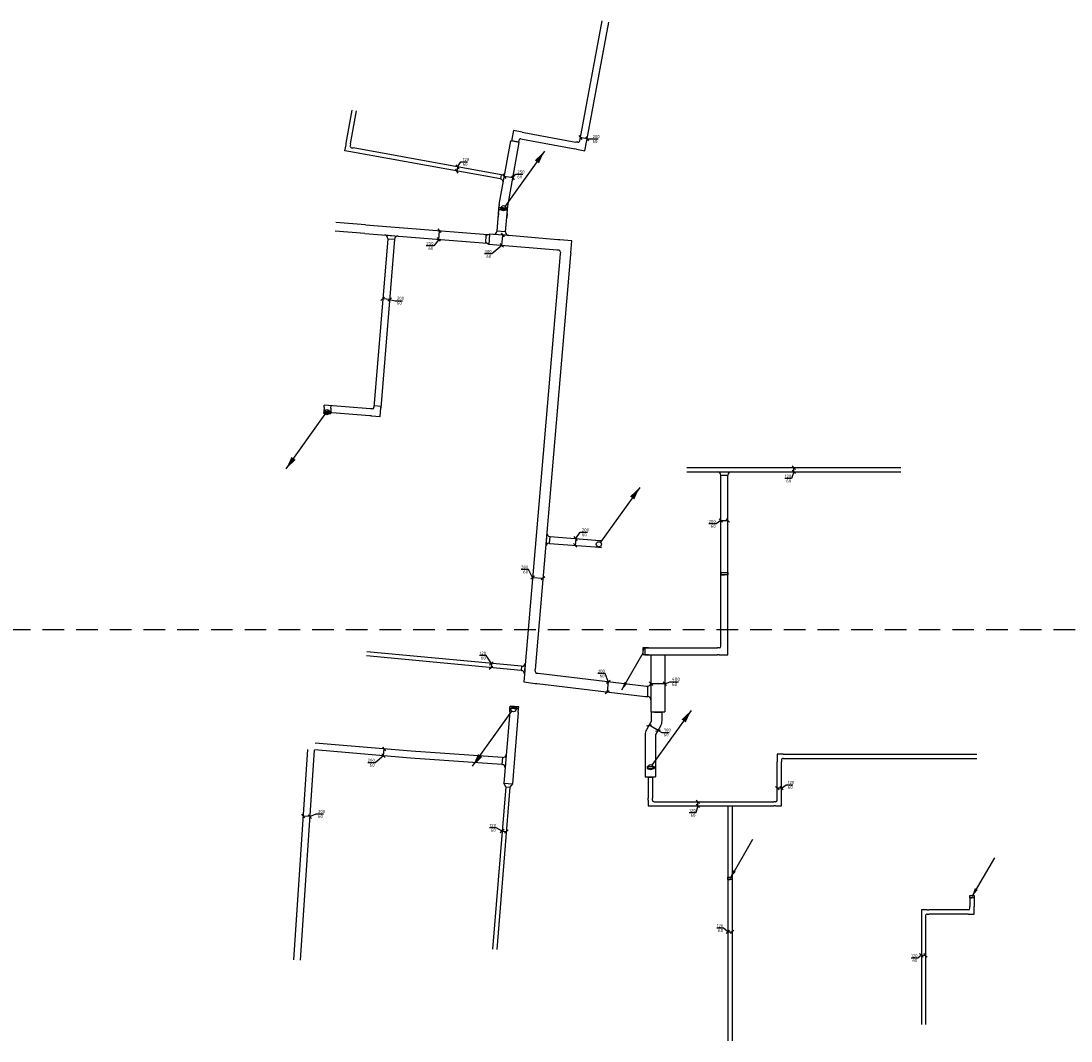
# Model space of a CAD drawing. Header units: millimetres. Extents: x -28157 to 193371, y -2151 to 171990.
# Tile 11 of 31: x 60668 to 91048, y 60076 to 89577. Entities that reach past the tile are written whole.
import ezdxf

# ---------------------------------------------------------------- set-up
doc = ezdxf.new("R2010")
doc.units = ezdxf.units.MM
doc.header["$LTSCALE"] = 50
doc.linetypes.add('2322122_a', pattern=[19.5, 12.5, -7])
doc.layers.get('0').update_dxf_attribs({"linetype": 'CONTINUOUS'})
for name, color, linetype in [('BL$2----', 7, 'CONTINUOUS'), ('EL6131--_KG_D', 6, 'CONTINUOUS'), ('EM6131--_KG', 7, 'CONTINUOUS'), ('Sparingen Heegt', 6, 'CONTINUOUS')]:
    doc.layers.add(name, color=color, linetype=linetype)
doc.layers.add('Referentiepunt', color=253, linetype='CONTINUOUS', plot=False)
doc.styles.add('BURO-012', font='BUROFONT.shx', dxfattribs={"height": 120})
doc.styles.add('STABICAD-018', font='ISOCP.SHX', dxfattribs={"height": 90})

# ---------------------------------------------------------------- blocks, each defined once
blk = doc.blocks.new('*U75')
at = {"color": 0, "linetype": 'Continuous'}
for p, q in [((0, 125, -2730), (3548, 125, -2730)), ((0, -125, -2730), (3548, -125, -2730))]:
    blk.add_line(p, q, dxfattribs=at)
blk = doc.blocks.new('*U135')
at = {"color": 0, "linetype": 'Continuous'}
for p, q in [((0, 150, -2730), (12044, 150, -2730)), ((0, -150, -2730), (12044, -150, -2730))]:
    blk.add_line(p, q, dxfattribs=at)
blk = doc.blocks.new('*U82')
at = {"color": 0, "linetype": 'Continuous'}
for p, q in [((0, 150, -2730), (3153, 150, -2730)), ((0, -150, -2730), (3153, -150, -2730))]:
    blk.add_line(p, q, dxfattribs=at)
blk = doc.blocks.new('*U204')
at = {"color": 0, "linetype": 'Continuous'}
for p, q in [((0, 125, -2737), (746, 125, -2737)), ((0, -125, -2737), (746, -125, -2737))]:
    blk.add_line(p, q, dxfattribs=at)
blk = doc.blocks.new('*U133')
at = {"color": 0, "linetype": 'Continuous'}
for p, q in [((0, -220, -2737), (0, 220, -2737)), ((100, 125, -2737), (95, 125, -2737)), ((100, -125, -2737), (100, 125, -2737)), ((100, -125, -2737), (95, -125, -2737))]:
    blk.add_line(p, q, dxfattribs=at)
for centre, start, end in [((95, 220, -2737), 180, 270), ((95, -220, -2737), 90, 180)]:
    blk.add_arc(centre, 95, start, end, dxfattribs=at)
blk = doc.blocks.new('*U51')
for p, q in [((-130, 125, -2730), (-30, 125, -2730)), ((-30, 125, -2730), (30, 125, -2730)), ((-30, 125, -2730), (-30, -125, -2730)), ((-30, 125, -2730), (30, -125, -2730)), ((30, 125, -2730), (-30, -125, -2730)), ((-30, 125, -2730), (-30, -125, -2730)), ((30, 125, -2730), (30, -125, -2730)), ((30, -125, -2730), (30, 125, -2730)), ((-130, -125, -2730), (-30, -125, -2730)), ((-30, -125, -2730), (30, -125, -2730))]:
    blk.add_line(p, q)
blk = doc.blocks.new('*U59')
for p, q in [((0, 125, -2730), (863, 125, -2730)), ((0, -125, -2730), (863, -125, -2730))]:
    blk.add_line(p, q)
blk = doc.blocks.new('*U13')
blk.add_hatch(color=256).paths.add_polyline_path([(1012, 1754), (890, 1391), (760, 1466)], flags=0)
for p, q in [((1012, 1754, 3000), (38, 65, 3000)), ((0, 0), (0, 0, 3000))]:
    blk.add_line(p, q)
blk.add_circle((0, 0, 3000), 75)
at = {"layer": 'BL$2----'}
for tag, p, style in [('ELEMENTCODE', (11217, 90093), 'STABICAD-018'), ('POSITIONCODE', (11217, 89993), 'BURO-012'), ('SECTIONCODE', (11217, 89993), 'BURO-012'), ('FLOORCODE', (11317, 89993), 'STABICAD-018')]:
    blk.add_attdef(tag, p, '', height=1.8, dxfattribs=dict(at, style=style))
blk = doc.blocks.new('*U74')
at = {"color": 0, "linetype": 'Continuous'}
for p, q in [((0, 100, -2730), (1327, 100, -2730)), ((0, -100, -2730), (1327, -100, -2730))]:
    blk.add_line(p, q, dxfattribs=at)
blk = doc.blocks.new('*U43')
for p, q in [((0, 100, -2730), (183, 100, -2730)), ((0, -100, -2730), (183, -100, -2730))]:
    blk.add_line(p, q)
blk = doc.blocks.new('*U108')
at = {"color": 0, "linetype": 'Continuous'}
for p, q in [((0, 150, -2730), (1216, 150, -2730)), ((0, -150, -2730), (1216, -150, -2730))]:
    blk.add_line(p, q, dxfattribs=at)
blk = doc.blocks.new('*U42')
for p, q in [((-130, 125, -2730), (-30, 125, -2730)), ((-30, 125, -2730), (30, 125, -2730)), ((-30, 125, -2730), (-30, -125, -2730)), ((-30, 125, -2730), (30, -125, -2730)), ((30, 125, -2730), (-30, -125, -2730)), ((-30, 125, -2730), (-30, -125, -2730)), ((30, 125, -2730), (30, -125, -2730)), ((30, -125, -2730), (30, 125, -2730)), ((-130, -125, -2730), (-30, -125, -2730)), ((-30, -125, -2730), (30, -125, -2730))]:
    blk.add_line(p, q)
blk = doc.blocks.new('*U153')
at = {"color": 0, "linetype": 'Continuous'}
for p, q in [((0, 125, -2730), (2075, 125, -2730)), ((0, -125, -2730), (2075, -125, -2730))]:
    blk.add_line(p, q, dxfattribs=at)
blk = doc.blocks.new('*U154')
at = {"color": 0, "linetype": 'Continuous'}
for p, q in [((0, 100, -2730), (2650, 100, -2730)), ((0, -100, -2730), (2650, -100, -2730))]:
    blk.add_line(p, q, dxfattribs=at)
blk = doc.blocks.new('*U155')
at = {"color": 0, "linetype": 'Continuous'}
for p, q in [((0, 100, -2730), (2786, 100, -2730)), ((0, -100, -2730), (2786, -100, -2730))]:
    blk.add_line(p, q, dxfattribs=at)
blk = doc.blocks.new('*U156')
at = {"color": 0, "linetype": 'Continuous'}
for p, q in [((0, 100, -2730), (6094, 100, -2730)), ((0, -100, -2730), (6094, -100, -2730))]:
    blk.add_line(p, q, dxfattribs=at)
blk = doc.blocks.new('*U41')
for p, q in [((0, 125, -2730), (100, 60, -2730)), ((0, -125, -2730), (0, 125, -2730)), ((100, -60, -2730), (100, 60, -2730)), ((100, -60, -2730), (0, -125, -2730))]:
    blk.add_line(p, q)
blk = doc.blocks.new('*U40')
for p, q in [((0, 60, -2730), (4709, 60, -2730)), ((0, -60, -2730), (4709, -60, -2730))]:
    blk.add_line(p, q)
blk = doc.blocks.new('*U152')
at = {"color": 0, "linetype": 'Continuous'}
for p, q in [((0, -195, -2730), (0, 195, -2730)), ((100, 100, -2730), (95, 100, -2730)), ((100, -100, -2730), (100, 100, -2730)), ((100, -100, -2730), (95, -100, -2730))]:
    blk.add_line(p, q, dxfattribs=at)
for centre, start, end in [((95, 195, -2730), 180, 270), ((95, -195, -2730), 90, 180)]:
    blk.add_arc(centre, 95, start, end, dxfattribs=at)
blk = doc.blocks.new('*U331')
at = {"color": 0, "linetype": 'Continuous'}
for p, q in [((0, 200, -2730), (1652, 200, -2730)), ((0, -200, -2730), (1652, -200, -2730))]:
    blk.add_line(p, q, dxfattribs=at)
at = {"layer": 'Sparingen Heegt', "color": 2, "style": 'BURO-012'}
for tag, p in [('ELEMENTCODE', (79095, 71245, 2730)), ('SECTIONCODE', (79095, 71245, 2730)), ('POSITIONCODE', (79245, 70791, 2730))]:
    blk.add_attdef(tag, p, '', height=2, dxfattribs=at)
blk = doc.blocks.new('*U44')
for p, q in [((-30, 100, -5702), (30, 100, -5702)), ((-30, -100, -5702), (-30, 100, -5702)), ((30, -100, -5702), (30, 100, -5702)), ((-30, -100, -5702), (30, -100, -5702))]:
    blk.add_line(p, q)
blk = doc.blocks.new('*U17')
blk.add_hatch(color=256).paths.add_polyline_path([(1012, 1754), (890, 1391), (760, 1466)], flags=0)
for p, q in [((1012, 1754, 3000), (38, 65, 3000)), ((0, 0), (0, 0, 3000))]:
    blk.add_line(p, q)
blk.add_circle((0, 0, 3000), 75)
at = {"layer": 'BL$2----'}
for tag, p, style in [('ELEMENTCODE', (11217, 90093), 'STABICAD-018'), ('POSITIONCODE', (11217, 89993), 'BURO-012'), ('SECTIONCODE', (11217, 89993), 'BURO-012'), ('FLOORCODE', (11317, 89993), 'STABICAD-018')]:
    blk.add_attdef(tag, p, '', height=1.8, dxfattribs=dict(at, style=style))
blk = doc.blocks.new('*U103')
at = {"color": 0, "linetype": 'Continuous'}
for p, q in [((0, 150, -2730), (251, 150, -2730)), ((0, -150, -2730), (251, -150, -2730))]:
    blk.add_line(p, q, dxfattribs=at)
blk = doc.blocks.new('*U329')
at = {"color": 0, "linetype": 'Continuous'}
for p, q in [((0, 100, -2730), (2098, 100, -2730)), ((0, -100, -2730), (2098, -100, -2730))]:
    blk.add_line(p, q, dxfattribs=at)
at = {"layer": 'Sparingen Heegt', "color": 2, "style": 'BURO-012'}
for tag, p in [('POSITIONCODE', (78807, 71495, 2730)), ('ELEMENTCODE', (78720, 71345, 2730)), ('SECTIONCODE', (78720, 71345, 2730))]:
    blk.add_attdef(tag, p, '', height=2, dxfattribs=at)
blk = doc.blocks.new('*U330')
at = {"color": 0, "linetype": 'Continuous'}
for p, q in [((-150, 100, -2730), (-200, 100, -2730)), ((-100, 150, -2730), (-100, 200, -2730)), ((100, 150, -2730), (100, 200, -2730)), ((100, -100, -2730), (100, 150, -2730)), ((-150, -100, -2730), (-200, -100, -2730)), ((-150, -100, -2730), (100, -100, -2730))]:
    blk.add_line(p, q, dxfattribs=at)
blk.add_arc((-150, 150, -2730), 50, 270, 0, dxfattribs=at)
at = {"layer": 'Sparingen Heegt', "color": 2, "style": 'BURO-012'}
for tag in ['ELEMENTCODE', 'POSITIONCODE', 'SECTIONCODE']:
    blk.add_attdef(tag, (81018, 71345, 2730), '', height=2, dxfattribs=at)
blk = doc.blocks.new('*U332')
at = {"color": 0, "linetype": 'Continuous'}
for p, q in [((0, 100, -2730), (1917, 100, -2730)), ((0, -100, -2730), (1917, -100, -2730))]:
    blk.add_line(p, q, dxfattribs=at)
at = {"layer": 'Sparingen Heegt', "color": 2, "style": 'BURO-012'}
for tag, p in [('POSITIONCODE', (80868, 72503, 2730)), ('ELEMENTCODE', (81018, 71545, 2730)), ('SECTIONCODE', (81018, 71545, 2730))]:
    blk.add_attdef(tag, p, '', height=2, dxfattribs=at)
blk = doc.blocks.new('*U115')
at = {"color": 0, "linetype": 'Continuous'}
for p, q in [((-130, 100, -2730), (-30, 100, -2730)), ((-130, -100, -2730), (-30, -100, -2730))]:
    blk.add_line(p, q, dxfattribs=at)
blk = doc.blocks.new('*U118')
at = {"linetype": 'Continuous'}
blk.add_hatch(color=0, dxfattribs=at).paths.add_polyline_path([(30, -100), (30, 100), (-30, 100), (17.4, 58)], flags=0)
at = {"color": 0, "linetype": 'Continuous'}
for p, q in [((-30, 100, -2860), (30, 100, -2860)), ((-30, -100, -2860), (-30, 100, -2860)), ((30, 100, -2860), (30, -100, -2860)), ((30, -100, -2860), (-30, -100, -2860))]:
    blk.add_line(p, q, dxfattribs=at)
at = {"linetype": 'Continuous'}
for p in [(-30, 100, -2860), (-30, -100, -2860)]:
    blk.add_line(p, (-30, 0, -2860), dxfattribs=at)
blk = doc.blocks.new('*U88')
at = {"color": 0, "linetype": 'Continuous'}
for p, q in [((-30, 100, -3530), (30, 100, -3530)), ((-30, -100, -3530), (-30, 100, -3530)), ((-30, -100, -3530), (30, -100, -3530))]:
    blk.add_line(p, q, dxfattribs=at)
blk = doc.blocks.new('*U91')
at = {"color": 0, "linetype": 'Continuous'}
for p, q in [((0, 100, -3530), (2816, 100, -3530)), ((0, -100, -3530), (2816, -100, -3530))]:
    blk.add_line(p, q, dxfattribs=at)
blk = doc.blocks.new('*U90')
at = {"color": 0, "linetype": 'Continuous'}
for p, q in [((0, 60, -3530), (6192, 60, -3530)), ((0, -60, -3530), (6192, -60, -3530))]:
    blk.add_line(p, q, dxfattribs=at)
blk = doc.blocks.new('*U89')
at = {"color": 0, "linetype": 'Continuous'}
for p, q in [((0, -195, -3530), (0, 195, -3530)), ((100, 100, -3530), (95, 100, -3530)), ((100, -100, -3530), (100, 100, -3530)), ((100, -100, -3530), (95, -100, -3530))]:
    blk.add_line(p, q, dxfattribs=at)
for centre, start, end in [((95, 195, -3530), 180, 270), ((95, -195, -3530), 90, 180)]:
    blk.add_arc(centre, 95, start, end, dxfattribs=at)
blk = doc.blocks.new('*U48')
for p, q in [((0, 200, -2730), (10, 100, -2730)), ((0, -200, -2730), (0, 200, -2730)), ((10, -100, -2730), (10, 100, -2730)), ((10, -100, -2730), (0, -200, -2730))]:
    blk.add_line(p, q)
blk = doc.blocks.new('*U50')
for p, q in [((0, 125, -2730), (121, 125, -2730)), ((0, -125, -2730), (121, -125, -2730))]:
    blk.add_line(p, q)
blk = doc.blocks.new('*U85')
at = {"color": 0, "linetype": 'Continuous'}
for p, q in [((0, -195, -2730), (0, 195, -2730)), ((100, 100, -2730), (95, 100, -2730)), ((100, -100, -2730), (100, 100, -2730)), ((100, -100, -2730), (95, -100, -2730))]:
    blk.add_line(p, q, dxfattribs=at)
for centre, start, end in [((95, 195, -2730), 180, 270), ((95, -195, -2730), 90, 180)]:
    blk.add_arc(centre, 95, start, end, dxfattribs=at)
blk = doc.blocks.new('*U211')
at = {"color": 0, "linetype": 'Continuous'}
for p, q in [((0, 100, -2730), (4896, 100, -2730)), ((0, -100, -2730), (4896, -100, -2730))]:
    blk.add_line(p, q, dxfattribs=at)
blk = doc.blocks.new('*U86')
at = {"color": 0, "linetype": 'Continuous'}
for p, q in [((-150, 100, -2730), (-200, 100, -2730)), ((-100, 150, -2730), (-100, 200, -2730)), ((-100, 200, -2730), (100, 200, -2730)), ((100, 150, -2730), (100, 200, -2730)), ((100, -100, -2730), (100, 150, -2730)), ((-150, -100, -2730), (-200, -100, -2730)), ((-150, -100, -2730), (100, -100, -2730))]:
    blk.add_line(p, q, dxfattribs=at)
blk.add_arc((-150, 150, -2730), 50, 270, 360, dxfattribs=at)
blk = doc.blocks.new('*U87')
at = {"color": 0, "linetype": 'Continuous'}
for p, q in [((0, 100, -2730), (1341, 100, -2730)), ((0, -100, -2730), (1341, -100, -2730))]:
    blk.add_line(p, q, dxfattribs=at)
blk = doc.blocks.new('*U73')
at = {"color": 0, "linetype": 'Continuous'}
for p, q in [((0, 195, -2730), (0, -195, -2730)), ((95, 100, -2730), (100, 100, -2730)), ((100, -100, -2730), (100, 100, -2730)), ((100, -100, -2730), (95, -100, -2730))]:
    blk.add_line(p, q, dxfattribs=at)
for centre, start, end in [((95, 195, -2730), 180, 270), ((95, -195, -2730), 90, 180)]:
    blk.add_arc(centre, 95, start, end, dxfattribs=at)
blk = doc.blocks.new('*U81')
at = {"color": 0, "linetype": 'Continuous'}
for p, q in [((-192, 150, -2730), (-242, 150, -2730)), ((-143, 197, -2730), (-142, 247, -2730)), ((145, -150, -2730), (156, 186, -2730)), ((156, 186, -2730), (158, 236, -2730)), ((-192, -150, -2730), (-242, -150, -2730)), ((-192, -150, -2730), (145, -150, -2730))]:
    blk.add_line(p, q, dxfattribs=at)
blk.add_arc((-192, 198, -2730), 48.3, 270, 358.0448, dxfattribs=at)
blk = doc.blocks.new('*U72')
at = {"color": 0, "linetype": 'Continuous'}
blk.add_arc((-9, 150, -2730), 300, 270, 276.8261, dxfattribs=at)
blk = doc.blocks.new('*U71')
at = {"color": 0, "linetype": 'Continuous'}
for p, q in [((0, 150, -2730), (31, 150, -2730)), ((0, -150, -2730), (31, -150, -2730))]:
    blk.add_line(p, q, dxfattribs=at)
blk = doc.blocks.new('*U60')
for p, q in [((0, -245, -2730), (0, 245, -2730)), ((100, 150, -2730), (95, 150, -2730)), ((100, -150, -2730), (100, 150, -2730)), ((100, -150, -2730), (95, -150, -2730))]:
    blk.add_line(p, q)
for centre, start, end in [((95, 245, -2730), 180, 270), ((95, -245, -2730), 90, 180)]:
    blk.add_arc(centre, 95, start, end)
blk = doc.blocks.new('*U62')
for p, q in [((-130, 100, -5460), (-30, 100, -5460)), ((-30, 100, -5460), (30, 100, -5460)), ((-30, 100, -5460), (-30, -100, -5460)), ((-30, 100, -5460), (30, -100, -5460)), ((30, 100, -5460), (-30, -100, -5460)), ((-30, 100, -5460), (-30, -100, -5460)), ((30, 100, -5460), (30, -100, -5460)), ((30, -100, -5460), (30, 100, -5460)), ((-130, -100, -5460), (-30, -100, -5460)), ((-30, -100, -5460), (30, -100, -5460))]:
    blk.add_line(p, q)
blk = doc.blocks.new('*U61')
for p, q in [((0, 100, -5460), (71, 100, -5460)), ((0, -100, -5460), (71, -100, -5460))]:
    blk.add_line(p, q)
blk = doc.blocks.new('*U286')
at = {"color": 0, "linetype": 'Continuous'}
for p, q in [((0, 60, -5980), (6796, 60, -5980)), ((0, -60, -5980), (6796, -60, -5980))]:
    blk.add_line(p, q, dxfattribs=at)
blk = doc.blocks.new('*U132')
at = {"color": 0, "linetype": 'Continuous'}
for p, q in [((-200, 150, -2730), (-250, 150, -2730)), ((-150, 200, -2730), (-150, 250, -2730)), ((150, 200, -2730), (150, 250, -2730)), ((150, -150, -2730), (150, 200, -2730)), ((-200, -150, -2730), (-250, -150, -2730)), ((-200, -150, -2730), (150, -150, -2730))]:
    blk.add_line(p, q, dxfattribs=at)
blk.add_arc((-200, 200, -2730), 50, 270, 360, dxfattribs=at)
blk.add_arc((-200, 200, -2730), 50, 270, 360, dxfattribs=at)
blk = doc.blocks.new('*U134')
at = {"color": 0, "linetype": 'Continuous'}
for p, q in [((0, 150, -2730), (1986, 150, -2730)), ((0, -150, -2730), (1652, -150, -2730)), ((1860, -150, -2730), (1986, -150, -2730))]:
    blk.add_line(p, q, dxfattribs=at)
blk = doc.blocks.new('*U131')
at = {"color": 0, "linetype": 'Continuous'}
for p, q in [((0, 150, -2730), (100, 100, -2730)), ((0, -150, -2730), (0, 150, -2730)), ((100, -100, -2730), (100, 100, -2730)), ((100, -100, -2730), (0, -150, -2730))]:
    blk.add_line(p, q, dxfattribs=at)
blk = doc.blocks.new('*U105')
at = {"color": 0, "linetype": 'Continuous'}
for p, q in [((0, 150, -2730), (296, 150, -2730)), ((0, -150, -2730), (296, -150, -2730))]:
    blk.add_line(p, q, dxfattribs=at)
blk = doc.blocks.new('*U104')
at = {"color": 0, "linetype": 'Continuous'}
blk.add_arc((-40, 150, -2730), 300, 270, 300, dxfattribs=at)
blk = doc.blocks.new('*U102')
at = {"color": 0, "linetype": 'Continuous'}
blk.add_arc((-40, 150, -2730), 300, 270, 300, dxfattribs=at)
blk = doc.blocks.new('*U114')
at = {"color": 0, "linetype": 'Continuous'}
for p, q in [((0, 60, -5980), (255, 60, -5980)), ((0, -60, -5980), (255, -60, -5980))]:
    blk.add_line(p, q, dxfattribs=at)
blk = doc.blocks.new('*U113')
at = {"color": 0, "linetype": 'Continuous'}
for p, q in [((-110, 60, -5980), (-160, 60, -5980)), ((-60, 110, -5980), (-60, 160, -5980)), ((60, 110, -5980), (60, 160, -5980)), ((60, -60, -5980), (60, 110, -5980)), ((-110, -60, -5980), (-160, -60, -5980)), ((-110, -60, -5980), (60, -60, -5980))]:
    blk.add_line(p, q, dxfattribs=at)
blk.add_arc((-110, 110, -5980), 50, 270, 0, dxfattribs=at)
blk = doc.blocks.new('*U110')
at = {"color": 0, "linetype": 'Continuous'}
for p, q in [((0, 60, -5980), (1084, 60, -5980)), ((0, -60, -5980), (1084, -60, -5980))]:
    blk.add_line(p, q, dxfattribs=at)
blk = doc.blocks.new('*U111')
at = {"color": 0, "linetype": 'Continuous'}
for p, q in [((-110, 60, -5980), (-160, 60, -5980)), ((-60, 110, -5980), (-60, 160, -5980)), ((60, 110, -5980), (60, 160, -5980)), ((60, -60, -5980), (60, 110, -5980)), ((-110, -60, -5980), (-160, -60, -5980)), ((-110, -60, -5980), (60, -60, -5980))]:
    blk.add_line(p, q, dxfattribs=at)
blk.add_arc((-110, 110, -5980), 50, 270, 0, dxfattribs=at)
blk = doc.blocks.new('*U112')
at = {"color": 0, "linetype": 'Continuous'}
for p, q in [((0, 60, -5980), (3091, 60, -5980)), ((0, -60, -5980), (3091, -60, -5980))]:
    blk.add_line(p, q, dxfattribs=at)
blk = doc.blocks.new('*U93')
at = {"linetype": 'Continuous'}
for color, points in [(0, [(-30, 60), (-30, -60), (30, -60), (-17, -35)]), (256, [(0, 0), (242, -82), (192, -168)])]:
    blk.add_hatch(color=color, dxfattribs=at).paths.add_polyline_path(points, flags=0)
at = {"color": 0, "linetype": 'Continuous'}
for p, q in [((-30, 60, -3250), (30, 60, -3250)), ((-30, -60, -3250), (-30, 60, -3250)), ((30, 60, -3250), (30, -60, -3250)), ((30, -60, -3250), (-30, -60, -3250))]:
    blk.add_line(p, q, dxfattribs=at)
at = {"linetype": 'Continuous'}
for p, q in [((-30, 60, -3250), (-30, 0, -3250)), ((-30, -60, -3250), (-30, 0, -3250)), ((1126, -650, -3250), (0, 0, -3250))]:
    blk.add_line(p, q, dxfattribs=at)
blk = doc.blocks.new('*U92')
at = {"linetype": 'Continuous'}
for color, points in [(0, [(-30, 60), (-30, -60), (30, -60), (-17, -35)]), (256, [(0, 0), (242, -82), (192, -168)])]:
    blk.add_hatch(color=color, dxfattribs=at).paths.add_polyline_path(points, flags=0)
at = {"color": 0, "linetype": 'Continuous'}
for p, q in [((-30, 60, -3250), (30, 60, -3250)), ((-30, -60, -3250), (-30, 60, -3250)), ((30, 60, -3250), (30, -60, -3250)), ((30, -60, -3250), (-30, -60, -3250))]:
    blk.add_line(p, q, dxfattribs=at)
at = {"linetype": 'Continuous'}
for p, q in [((-30, 60, -3250), (-30, 0, -3250)), ((-30, -60, -3250), (-30, 0, -3250)), ((1126, -650, -3250), (0, 0, -3250))]:
    blk.add_line(p, q, dxfattribs=at)
blk = doc.blocks.new('*U84')
at = {"color": 0, "linetype": 'Continuous'}
for p, q in [((0, -155, -2730), (0, 155, -2730)), ((100, 60, -2730), (95, 60, -2730)), ((100, -60, -2730), (100, 60, -2730)), ((100, -60, -2730), (95, -60, -2730))]:
    blk.add_line(p, q, dxfattribs=at)
for centre, start, end in [((95, 155, -2730), 180, 270), ((95, -155, -2730), 90, 180)]:
    blk.add_arc(centre, 95, start, end, dxfattribs=at)
blk = doc.blocks.new('*U83')
at = {"color": 0, "linetype": 'Continuous'}
for p, q in [((0, 60, -2730), (4497, 60, -2730)), ((0, -60, -2730), (4497, -60, -2730))]:
    blk.add_line(p, q, dxfattribs=at)
blk = doc.blocks.new('*U109')
at = {"color": 0, "linetype": 'Continuous'}
for p, q in [((0, 60, -2730), (608, 60, -2730)), ((0, -60, -2730), (608, -60, -2730))]:
    blk.add_line(p, q, dxfattribs=at)
blk = doc.blocks.new('*U140')
at = {"color": 0, "linetype": 'Continuous'}
for p, q in [((0, 60, -2730), (3413, 60, -2730)), ((0, -60, -2730), (3413, -60, -2730))]:
    blk.add_line(p, q, dxfattribs=at)
blk = doc.blocks.new('*U106')
at = {"color": 0, "linetype": 'Continuous'}
for p, q in [((0, 150, -2730), (10, 60, -2730)), ((0, -150, -2730), (0, 150, -2730)), ((10, -60, -2730), (10, 60, -2730)), ((10, -60, -2730), (0, -150, -2730))]:
    blk.add_line(p, q, dxfattribs=at)
blk = doc.blocks.new('*U107')
at = {"color": 0, "linetype": 'Continuous'}
for p, q in [((-110, 60, -2730), (-160, 60, -2730)), ((-60, 110, -2730), (-60, 160, -2730)), ((60, 110, -2730), (60, 160, -2730)), ((60, -60, -2730), (60, 110, -2730)), ((-110, -60, -2730), (-160, -60, -2730)), ((-110, -60, -2730), (60, -60, -2730))]:
    blk.add_line(p, q, dxfattribs=at)
blk.add_arc((-110, 110, -2730), 50, 270, 0, dxfattribs=at)
blk = doc.blocks.new('*U139')
at = {"color": 0, "linetype": 'Continuous'}
for p, q in [((-110, 60, -2730), (-160, 60, -2730)), ((-60, 110, -2730), (-60, 160, -2730)), ((60, 110, -2730), (60, 160, -2730)), ((60, -60, -2730), (60, 110, -2730)), ((-110, -60, -2730), (-160, -60, -2730)), ((-110, -60, -2730), (60, -60, -2730))]:
    blk.add_line(p, q, dxfattribs=at)
blk.add_arc((-110, 110, -2730), 50, 270, 0, dxfattribs=at)
blk = doc.blocks.new('*U143')
at = {"color": 0, "linetype": 'Continuous'}
for p, q in [((0, 60, -2730), (1054, 60, -2730)), ((0, -60, -2730), (1054, -60, -2730))]:
    blk.add_line(p, q, dxfattribs=at)
blk = doc.blocks.new('*U142')
at = {"color": 0, "linetype": 'Continuous'}
for p, q in [((-110, 60, -2730), (-160, 60, -2730)), ((-60, 110, -2730), (-60, 160, -2730)), ((60, 110, -2730), (60, 160, -2730)), ((60, -60, -2730), (60, 110, -2730)), ((-110, -60, -2730), (-160, -60, -2730)), ((-110, -60, -2730), (60, -60, -2730))]:
    blk.add_line(p, q, dxfattribs=at)
blk.add_arc((-110, 110, -2730), 50, 270, 0, dxfattribs=at)
blk = doc.blocks.new('*U141')
at = {"color": 0, "linetype": 'Continuous'}
for p, q in [((0, 60, -2730), (5553, 60, -2730)), ((0, -60, -2730), (5553, -60, -2730))]:
    blk.add_line(p, q, dxfattribs=at)
blk = doc.blocks.new('*U117')
at = {"color": 0, "linetype": 'Continuous'}
for p, q in [((-130, 100, -2730), (30, 100, -2730)), ((30, -100, -2730), (30, 100, -2730)), ((-130, -100, -2730), (30, -100, -2730))]:
    blk.add_line(p, q, dxfattribs=at)
blk = doc.blocks.new('*U116')
at = {"linetype": 'Continuous'}
blk.add_hatch(color=256, dxfattribs=at).paths.add_polyline_path([(-650, -1126), (-568, -884), (-482, -934)], flags=0)
blk.add_line((-30, -52), (-650, -1126), dxfattribs=at)
at = {"layer": 'EL6131--_KG_D', "linetype": 'Continuous'}
for p, q in [((30, 100), (-30, 100)), ((-30, 100), (-30, -100)), ((-30, -100), (-17, 58)), ((-17, 58), (30, 100)), ((30, -100), (30, 100)), ((30, -100), (-30, -100))]:
    blk.add_line(p, q, dxfattribs=at)
blk = doc.blocks.new('*U206')
at = {"color": 0, "linetype": 'Continuous'}
blk.add_arc((-6, 125, -2737), 250, 270, 275.6122, dxfattribs=at)
blk = doc.blocks.new('*U202')
at = {"color": 0, "linetype": 'Continuous'}
for p, q in [((0, 125, -2737), (1871, 125, -2737)), ((0, -125, -2737), (1871, -125, -2737))]:
    blk.add_line(p, q, dxfattribs=at)
blk = doc.blocks.new('*U205')
at = {"color": 0, "linetype": 'Continuous'}
for p, q in [((0, 100, -2737), (1537, 100, -2737)), ((0, -100, -2737), (1537, -100, -2737))]:
    blk.add_line(p, q, dxfattribs=at)
blk = doc.blocks.new('*U201')
at = {"color": 0, "linetype": 'Continuous'}
for p, q in [((0, 100, -2737), (3479, 100, -2737)), ((0, -100, -2737), (3479, -100, -2737))]:
    blk.add_line(p, q, dxfattribs=at)
blk = doc.blocks.new('*U209')
at = {"color": 0, "linetype": 'Continuous'}
for p, q in [((0, 155, -2737), (0, -155, -2737)), ((95, 60, -2737), (100, 60, -2737)), ((100, -60, -2737), (100, 60, -2737)), ((100, -60, -2737), (95, -60, -2737))]:
    blk.add_line(p, q, dxfattribs=at)
for centre, start, end in [((95, 155, -2737), 180, 270), ((95, -155, -2737), 90, 180)]:
    blk.add_arc(centre, 95, start, end, dxfattribs=at)
blk = doc.blocks.new('*U203')
at = {"color": 0, "linetype": 'Continuous'}
for p, q in [((0, 60, -2737), (4350, 60, -2737)), ((0, -60, -2737), (4350, -60, -2737))]:
    blk.add_line(p, q, dxfattribs=at)
blk = doc.blocks.new('*U199')
at = {"color": 0, "linetype": 'Continuous'}
for p, q in [((-160, 60, -2737), (-110, 60, -2737)), ((-110, 60, -2737), (60, 60, -2737)), ((60, 60, -2737), (60, -110, -2737)), ((-110, -60, -2737), (-160, -60, -2737)), ((-60, -160, -2737), (-60, -110, -2737)), ((60, -110, -2737), (60, -160, -2737))]:
    blk.add_line(p, q, dxfattribs=at)
blk.add_arc((-110, -110, -2737), 50, 360, 90, dxfattribs=at)
blk = doc.blocks.new('*U200')
at = {"color": 0, "linetype": 'Continuous'}
for p, q in [((0, 60, -2737), (973, 60, -2737)), ((0, -60, -2737), (973, -60, -2737))]:
    blk.add_line(p, q, dxfattribs=at)
blk = doc.blocks.new('*U207')
at = {"color": 0, "linetype": 'Continuous'}
for p, q in [((-150, 100, -2737), (-200, 100, -2737)), ((-100, 150, -2737), (-100, 200, -2737)), ((100, 150, -2737), (100, 200, -2737)), ((100, -100, -2737), (100, 150, -2737)), ((-150, -100, -2737), (-200, -100, -2737)), ((-150, -100, -2737), (100, -100, -2737))]:
    blk.add_line(p, q, dxfattribs=at)
blk.add_arc((-150, 150, -2737), 50, 270, 360, dxfattribs=at)
blk = doc.blocks.new('*U208')
at = {"color": 0, "linetype": 'Continuous'}
for p, q in [((-150, 100, -2737), (-200, 100, -2737)), ((-100, 150, -2737), (-100, 200, -2737)), ((100, 150, -2737), (100, 200, -2737)), ((100, -100, -2737), (100, 150, -2737)), ((-150, -100, -2737), (-200, -100, -2737)), ((-150, -100, -2737), (100, -100, -2737))]:
    blk.add_line(p, q, dxfattribs=at)
blk.add_arc((-150, 150, -2737), 50, 270, 360, dxfattribs=at)
blk = doc.blocks.new('*U210')
at = {"color": 0, "linetype": 'Continuous'}
for p, q in [((0, 125, -2737), (10, 100, -2737)), ((0, -125, -2737), (0, 125, -2737)), ((10, -100, -2737), (10, 100, -2737)), ((10, -100, -2737), (0, -125, -2737))]:
    blk.add_line(p, q, dxfattribs=at)
blk = doc.blocks.new('*U215')
at = {"color": 0, "linetype": 'Continuous'}
for p, q in [((40, -58, -2737), (-40, 58, -2737)), ((0, 0, -2737), (-21, -118, -2737)), ((0, 0, -2737), (95, 148, -2737)), ((95, 148, -2737), (289, 148, -2737)), ((19, -176, -2737), (-62, -60, -2737))]:
    blk.add_line(p, q, dxfattribs=at)
at = {"color": 0, "linetype": 'Continuous', "style": 'STABICAD-018'}
for s, p in [('60', (145, 33, -2737)), ('120', (145, 173, -2737))]:
    blk.add_text(s, height=90, dxfattribs=at).set_placement(p)
blk = doc.blocks.new('*U216')
at = {"color": 0, "linetype": 'Continuous'}
for p, q in [((-246, 66, -2730), (-153, -40, -2730)), ((0, 0, -2730), (-200, 13, -2730)), ((-47, 53, -2730), (47, -53, -2730)), ((0, 0, -2730), (186, 78, -2730)), ((186, 78, -2730), (400, 78, -2730))]:
    blk.add_line(p, q, dxfattribs=at)
at = {"color": 0, "linetype": 'Continuous', "style": 'STABICAD-018'}
for s, p in [('200', (236, 103, -2730)), ('60', (236, -37, -2730))]:
    blk.add_text(s, height=90, dxfattribs=at).set_placement(p)
blk = doc.blocks.new('*U217')
at = {"color": 0, "linetype": 'Continuous'}
for p, q in [((0, 0, -2730), (-243, -200, -2730)), ((-46, 54, -2730), (46, -54, -2730)), ((-29, 253, -2730), (62, 145, -2730)), ((0, 0, -2730), (17, 199, -2730)), ((-243, -200, -2730), (-457, -200, -2730))]:
    blk.add_line(p, q, dxfattribs=at)
at = {"color": 0, "linetype": 'Continuous', "style": 'STABICAD-018'}
for s, p in [('200', (-457, -175, -2730)), ('60', (-397, -315, -2730))]:
    blk.add_text(s, height=90, dxfattribs=at).set_placement(p)
blk = doc.blocks.new('*U218')
at = {"color": 0, "linetype": 'Continuous'}
for p, q in [((-173, 98, -2730), (-367, 98, -2730)), ((0, 0, -2730), (-173, 98, -2730)), ((54, 46, -2730), (-54, -46, -2730)), ((0, 0, -2730), (120, -10, -2730)), ((174, 36, -2730), (66, -56, -2730))]:
    blk.add_line(p, q, dxfattribs=at)
at = {"color": 0, "linetype": 'Continuous', "style": 'STABICAD-018'}
for s, p in [('120', (-367, 123, -2730)), ('60', (-328, -17, -2730))]:
    blk.add_text(s, height=90, dxfattribs=at).set_placement(p)
blk = doc.blocks.new('*U219')
at = {"color": 0, "linetype": 'Continuous'}
for p, q in [((-149, 227, -2730), (-343, 227, -2730)), ((0, 0, -2730), (-149, 227, -2730)), ((-54, -45, -2730), (54, 45, -2730)), ((0, 0, -2730), (-11, -119, -2730)), ((-66, -165, -2730), (43, -74, -2730))]:
    blk.add_line(p, q, dxfattribs=at)
at = {"color": 0, "linetype": 'Continuous', "style": 'STABICAD-018'}
for s, p in [('120', (-343, 252, -2730)), ('60', (-304, 112, -2730))]:
    blk.add_text(s, height=90, dxfattribs=at).set_placement(p)
blk = doc.blocks.new('*U220')
at = {"color": 0, "linetype": 'Continuous'}
for p, q in [((-120, 232, -2730), (-332, 232, -2730)), ((0, 0, -2730), (-120, 232, -2730)), ((54, 46, -2730), (-54, -46, -2730)), ((0, 0, -2730), (299, -25, -2730)), ((353, 20, -2730), (245, -71, -2730))]:
    blk.add_line(p, q, dxfattribs=at)
at = {"color": 0, "linetype": 'Continuous', "style": 'STABICAD-018'}
for s, p in [('300', (-332, 257, -2730)), ('60', (-274, 117, -2730))]:
    blk.add_text(s, height=90, dxfattribs=at).set_placement(p)
blk = doc.blocks.new('*U221')
at = {"color": 0, "linetype": 'Continuous'}
for p, q in [((46, -54, -2730), (-46, 54, -2730)), ((0, 0, -2730), (-16, -199, -2730)), ((0, 0, -2730), (125, 180, -2730)), ((125, 180, -2730), (339, 180, -2730)), ((30, -253, -2730), (-62, -146, -2730))]:
    blk.add_line(p, q, dxfattribs=at)
at = {"color": 0, "linetype": 'Continuous', "style": 'STABICAD-018'}
for s, p in [('200', (175, 205, -2730)), ('60', (175, 65, -2730))]:
    blk.add_text(s, height=90, dxfattribs=at).set_placement(p)
blk = doc.blocks.new('*U222')
at = {"color": 0, "linetype": 'Continuous'}
for p, q in [((-21, 353, -2730), (70, 245, -2730)), ((0, 0, -2730), (-293, -245, -2730)), ((-46, 54, -2730), (46, -54, -2730)), ((0, 0, -2730), (25, 299, -2730)), ((-293, -245, -2730), (-505, -245, -2730))]:
    blk.add_line(p, q, dxfattribs=at)
at = {"color": 0, "linetype": 'Continuous', "style": 'STABICAD-018'}
for s, p in [('300', (-505, -220, -2730)), ('60', (-447, -360, -2730))]:
    blk.add_text(s, height=90, dxfattribs=at).set_placement(p)
blk = doc.blocks.new('*U223')
at = {"color": 0, "linetype": 'Continuous'}
for p, q in [((-286, 103, -2737), (-206, -14, -2737)), ((0, 0, -2737), (-246, 45, -2737)), ((-40, 58, -2737), (40, -58, -2737)), ((0, 0, -2737), (79, 106, -2737)), ((79, 106, -2737), (293, 106, -2737))]:
    blk.add_line(p, q, dxfattribs=at)
at = {"color": 0, "linetype": 'Continuous', "style": 'STABICAD-018'}
for s, p in [('250', (129, 131, -2737)), ('60', (129, -9, -2737))]:
    blk.add_text(s, height=90, dxfattribs=at).set_placement(p)
blk = doc.blocks.new('*U224')
at = {"color": 0, "linetype": 'Continuous'}
for p, q in [((-237, 95, -2737), (-157, -22, -2737)), ((0, 0, -2737), (-197, 37, -2737)), ((-40, 58, -2737), (40, -58, -2737)), ((0, 0, -2737), (108, -2, -2737)), ((108, -2, -2737), (323, -2, -2737))]:
    blk.add_line(p, q, dxfattribs=at)
at = {"color": 0, "linetype": 'Continuous', "style": 'STABICAD-018'}
for s, p in [('200', (158, 23, -2737)), ('60', (158, -117, -2737))]:
    blk.add_text(s, height=90, dxfattribs=at).set_placement(p)
blk = doc.blocks.new('*U225')
at = {"color": 0, "linetype": 'Continuous'}
for p, q in [((-253, -29, -2730), (-145, 62, -2730)), ((0, 0, -2730), (-199, 16, -2730)), ((-54, -46, -2730), (54, 46, -2730)), ((0, 0, -2730), (160, -37, -2730)), ((160, -37, -2730), (374, -37, -2730))]:
    blk.add_line(p, q, dxfattribs=at)
at = {"color": 0, "linetype": 'Continuous', "style": 'STABICAD-018'}
for s, p in [('200', (210, -12, -2730)), ('60', (210, -152, -2730))]:
    blk.add_text(s, height=90, dxfattribs=at).set_placement(p)
blk = doc.blocks.new('*U226')
at = {"color": 0, "linetype": 'Continuous'}
for p, q in [((0, 0, -2730), (-144, -190, -2730)), ((-46, 54, -2730), (46, -54, -2730)), ((-26, 303, -2730), (66, 195, -2730)), ((0, 0, -2730), (20, 249, -2730)), ((-144, -190, -2730), (-358, -190, -2730))]:
    blk.add_line(p, q, dxfattribs=at)
at = {"color": 0, "linetype": 'Continuous', "style": 'STABICAD-018'}
for s, p in [('250', (-358, -165, -2730)), ('60', (-299, -305, -2730))]:
    blk.add_text(s, height=90, dxfattribs=at).set_placement(p)
blk = doc.blocks.new('*U227')
at = {"color": 0, "linetype": 'Continuous'}
for p, q in [((0, 0, -3530), (-64, -194, -3530)), ((-50, 170, -3530), (50, 70, -3530)), ((-50, 50, -3530), (50, -50, -3530)), ((0, 0, -3530), (0, 120, -3530)), ((-64, -194, -3530), (-259, -194, -3530))]:
    blk.add_line(p, q, dxfattribs=at)
at = {"color": 0, "linetype": 'Continuous', "style": 'STABICAD-018'}
for s, p in [('120', (-259, -169, -3530)), ('60', (-219, -309, -3530))]:
    blk.add_text(s, height=90, dxfattribs=at).set_placement(p)
blk = doc.blocks.new('*U228')
at = {"color": 0, "linetype": 'Continuous'}
for p, q in [((0, 0, -3530), (-139, -97, -3530)), ((50, -50, -3530), (-50, 50, -3530)), ((0, 0, -3530), (200, 0, -3530)), ((250, -50, -3530), (150, 50, -3530)), ((-139, -97, -3530), (-353, -97, -3530))]:
    blk.add_line(p, q, dxfattribs=at)
at = {"color": 0, "linetype": 'Continuous', "style": 'STABICAD-018'}
for s, p in [('200', (-353, -72, -3530)), ('60', (-293, -212, -3530))]:
    blk.add_text(s, height=90, dxfattribs=at).set_placement(p)
blk = doc.blocks.new('*U333')
at = {"color": 0, "linetype": 'Continuous'}
for p, q in [((-450, 50, -2730), (-350, -50, -2730)), ((0, 0, -2730), (-400, 0, -2730)), ((-50, 50, -2730), (50, -50, -2730)), ((0, 0, -2730), (155, 57, -2730)), ((155, 57, -2730), (395, 57, -2730))]:
    blk.add_line(p, q, dxfattribs=at)
at = {"color": 0, "linetype": 'Continuous', "style": 'STABICAD-018'}
for s, p in [('400', (205, 82, -2730)), ('60', (205, -68, -2730))]:
    blk.add_text(s, height=100, dxfattribs=at).set_placement(p)
blk = doc.blocks.new('*U229')
at = {"color": 0, "linetype": 'Continuous'}
for p, q in [((-95, 236, -2730), (-307, 236, -2730)), ((0, 0, -2730), (-95, 236, -2730)), ((-56, -44, -2730), (56, 44, -2730)), ((0, 0, -2730), (-36, -298, -2730)), ((-91, -342, -2730), (20, -254, -2730))]:
    blk.add_line(p, q, dxfattribs=at)
at = {"color": 0, "linetype": 'Continuous', "style": 'STABICAD-018'}
for s, p in [('300', (-307, 261, -2730)), ('60', (-250, 121, -2730))]:
    blk.add_text(s, height=90, dxfattribs=at).set_placement(p)
blk = doc.blocks.new('*U230')
at = {"color": 0, "linetype": 'Continuous'}
for p, q in [((-328, 132, -2730), (-192, 168, -2730)), ((0, 0, -2730), (-260, 150, -2730)), ((-68, -18, -2730), (68, 18, -2730)), ((0, 0, -2730), (111, -55, -2730)), ((111, -55, -2730), (323, -55, -2730))]:
    blk.add_line(p, q, dxfattribs=at)
at = {"color": 0, "linetype": 'Continuous', "style": 'STABICAD-018'}
for s, p in [('300', (161, -30, -2730)), ('60', (161, -170, -2730))]:
    blk.add_text(s, height=90, dxfattribs=at).set_placement(p)
blk = doc.blocks.new('*U231')
at = {"color": 0, "linetype": 'Continuous'}
for p, q in [((-170, 50, -2730), (-70, -50, -2730)), ((0, 0, -2730), (-120, 0, -2730)), ((-50, 50, -2730), (50, -50, -2730)), ((0, 0, -2730), (133, 96, -2730)), ((133, 96, -2730), (327, 96, -2730))]:
    blk.add_line(p, q, dxfattribs=at)
at = {"color": 0, "linetype": 'Continuous', "style": 'STABICAD-018'}
for s, p in [('60', (183, -19, -2730)), ('120', (183, 121, -2730))]:
    blk.add_text(s, height=90, dxfattribs=at).set_placement(p)
blk = doc.blocks.new('*U232')
at = {"color": 0, "linetype": 'Continuous'}
for p, q in [((0, 0, -2730), (-53, -202, -2730)), ((-50, 170, -2730), (50, 70, -2730)), ((-50, 50, -2730), (50, -50, -2730)), ((0, 0, -2730), (0, 120, -2730)), ((-53, -202, -2730), (-247, -202, -2730))]:
    blk.add_line(p, q, dxfattribs=at)
at = {"color": 0, "linetype": 'Continuous', "style": 'STABICAD-018'}
for s, p in [('120', (-247, -177, -2730)), ('60', (-208, -317, -2730))]:
    blk.add_text(s, height=90, dxfattribs=at).set_placement(p)
blk = doc.blocks.new('*U233')
at = {"color": 0, "linetype": 'Continuous'}
for p, q in [((0, 0, -5980), (-104, -84, -5980)), ((50, -50, -5980), (-50, 50, -5980)), ((0, 0, -5980), (120, 0, -5980)), ((170, -50, -5980), (70, 50, -5980)), ((-104, -84, -5980), (-298, -84, -5980))]:
    blk.add_line(p, q, dxfattribs=at)
at = {"color": 0, "linetype": 'Continuous', "style": 'STABICAD-018'}
for s, p in [('120', (-298, -59, -5980)), ('60', (-259, -199, -5980))]:
    blk.add_text(s, height=90, dxfattribs=at).set_placement(p)
blk = doc.blocks.new('*U287')
at = {"color": 0, "linetype": 'Continuous'}
for p, q in [((-130, 109, -5980), (-324, 109, -5980)), ((0, 0, -5980), (-130, 109, -5980)), ((50, 50, -5980), (-50, -50, -5980)), ((0, 0, -5980), (120, 0, -5980)), ((170, 50, -5980), (70, -50, -5980))]:
    blk.add_line(p, q, dxfattribs=at)
at = {"color": 0, "linetype": 'Continuous', "style": 'STABICAD-018'}
for s, p in [('120', (-324, 134, -5980)), ('60', (-284, -6, -5980))]:
    blk.add_text(s, height=90, dxfattribs=at).set_placement(p)

msp = doc.modelspace()

# ---------------------------------------------------------------- linework, layer by layer
at = {"layer": 'Referentiepunt', "linetype": '2322122_a'}
msp.add_line((175015.59386, 71964.27115), (-28157.25933, 71964.27115), dxfattribs=at)

# ---------------------------------------------------------------- block references
at = {"layer": 'EL6131--_KG_D', "color": 6, "linetype": 'Continuous'}
for name, p, rotation in [('*U201', (76940.1591, 86138.9742, 2737.38615), 79.42091407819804), ('*U200', (70139.53448, 86031.01299, 2737.38615), 79.72127897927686), ('*U208', (74999.22627, 86291.09232, 2737.38615), 169.6747891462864), ('*U205', (75195.98753, 86255.2453, 2737.38615), 349.6282993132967), ('*U199', (70110.98459, 85873.58077, 2737.38615), 169.7212789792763), ('*U202', (74627.74031, 84243.5223, 2737.38615), 79.7212789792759), ('*U210', (74961.59488, 86084.49155, 2737.38615), 79.72127897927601), ('*U207', (76904.21895, 85942.59823, 2737.38615), 349.6282993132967), ('*U203', (74548.73362, 85068.80754, 2737.38615), 169.7212789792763), ('*U209', (74647.12876, 85050.96386, 2737.38615), 169.7212789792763), ('*U204', (74565.44136, 83487.67529, 2737.38615), 85.33344308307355), ('*U75', (70629.21759, 83559.18947, 2730), 355.3764175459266), ('*U211', (71376.4945, 83273.02083, 2730), 265.3334430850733), ('*U85', (71384.55542, 83372.69541, 2730), 265.376417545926), ('*U131', (74211.91946, 83266.04106, 2730), 175.2752876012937), ('*U134', (76190.91399, 83102.47872, 2730), 175.2752876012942), ('*U133', (74556.8001, 83388.04839, 2737.38615), 85.48099352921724), ('*U132', (76440.01114, 83081.25108, 2730), 85.12911682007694), ('*U135', (76418.78349, 82832.15393, 2730), 265.1291168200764), ('*U87', (70769.46145, 78260.55978, 2730), 175.4832290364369), ('*U86', (70968.79845, 78244.28843, 2730), 355.3334430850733), ('*U89', (81017.87064, 76538.36178, 3530), 270), ('*U91', (81017.87064, 73622.45788, 3530), 90.00000000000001), ('*U118', (81017.87064, 73592.45788, 2860), 90.00000000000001), ('*U88', (81017.87064, 73592.45788, 3530), 90.00000000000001), ('*U115', (81017.87064, 73592.45788, 2730), 90.00000000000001), ('*U83', (75147.06568, 70853.37535, 2730), 174.6252677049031), ('*U84', (75246.70454, 70844.88429, 2730), 175.1291168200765), ('*U81', (75375.64748, 70591.40908, 2730), 265.1291168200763), ('*U82', (75615.546, 70562.69218, 2730), 353.1739242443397), ('*U72', (78754.63804, 70186.9291, 2730), 353.1739242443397), ('*U153', (74931.94388, 69589.00674, 2730), 265.3334430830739), ('*U103', (79065.09126, 69334.89158, 2730), 90.00000000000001), ('*U105', (79044.99507, 69259.89158, 2730), 240.0000000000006), ('*U104', (78877.00766, 68968.92886, 2730), 240.0000000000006), ('*U155', (71947.21959, 68358.30178, 2730), 175.1638166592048), ('*U108', (78877.00766, 68928.73648, 2730), 270), ('*U156', (69053.3541, 68498.5524, 2730), 266.1933239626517), ('*U154', (74590.92542, 68176.85625, 2730), 176.0569257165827), ('*U152', (74690.59392, 68168.72058, 2730), 175.333443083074), ('*U142', (82609.76722, 68309.30965, 2730), 180), ('*U143', (82609.76722, 67095.31213, 2730), 90.00000000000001), ('*U106', (78877.00766, 67713.11626, 2730), 270), ('*U109', (78877.00766, 67703.11626, 2730), 270), ('*U107', (78877.00766, 66935.31213, 2730), 270), ('*U92', (81181.95131, 64779.80176, 3250), 89.99999999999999), ('*U93', (88182.62646, 64251.14185, 3250), 89.99999999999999), ('*U114', (88182.62646, 64221.14185, 5980), 270), ('*U111', (86778.96099, 63806.3459, 5980), 180), ('*U110', (88022.62646, 63806.3459, 5980), 180), ('*U112', (86778.96099, 63646.3459, 5980), 270)]:
    msp.add_blockref(name, p, dxfattribs=dict(at, rotation=rotation))
at = {"layer": 'EL6131--_KG_D'}
for name, p, rotation in [('*U13', (74631.27487, 84162.55648), 354.3168595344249), ('*U51', (74620.13426, 84147.51821, 2730), 85.33344308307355), ('*U50', (74609.55788, 84017.94915, 2730), 265.333443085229), ('*U59', (70629.21759, 83559.18947, 2730), 175.7373102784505), ('*U13', (69516.84719, 78266.05457), 174.3168595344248), ('*U62', (69526.45476, 78257.76601, 5460), 265.3730454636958), ('*U61', (69536.94158, 78387.34234, 5460), 85.48322903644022), ('*U13', (77389.00812, 74442.51189, -270), 354.3168595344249), ('*U43', (77287.93609, 74464.19459, 2730), 356.4760826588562), ('*U60', (78894.88366, 70186.9291, 2730), 180), ('*U13', (74916.64877, 69672.01117), 174.3168595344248), ('*U42', (74942.52026, 69718.57579, 2730), 85.33344308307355), ('*U17', (78878.52597, 67993.66064, -270), 354.3168595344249), ('*U48', (79094.88366, 69592.89595, 2730), 270), ('*U44', (78884.0072, 67984.57618, 5702.04657), 270), ('*U41', (74763.10136, 67520.55173, 2730), 265.3334430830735), ('*U40', (74754.96568, 67420.88322, 2730), 265.3334430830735)]:
    msp.add_blockref(name, p, dxfattribs=dict(at, rotation=rotation))
at = {"layer": 'EL6131--_KG_D', "linetype": 'Continuous'}
for name, p, rotation in [('*U206', (74626.64706, 84237.49381, 2737.38615), 259.7212789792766), ('*U73', (75865.88229, 74577.53595, 2730), 355.1291168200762), ('*U74', (75965.52115, 74569.04489, 2730), 355.4666738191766), ('*U332', (81017.87064, 71545.23084, 2730), 90.00000000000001), ('*U117', (78694.37105, 71345.23084, 2730), 180), ('*U331', (79094.88366, 71245.23084, 2730), 270), ('*U102', (79065.09126, 69294.6992, 2730), 60.00000000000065), ('*U286', (81181.95131, 66871.69191, 5980), 270)]:
    msp.add_blockref(name, p, dxfattribs=dict(at, rotation=rotation))
at = {"layer": 'EL6131--_KG_D', "color": 6, "linetype": 'Continuous'}
for name, p in [('*U90', (79932.09902, 76598.36178, 3530)), ('*U71', (78763.58394, 70186.9291, 2730)), ('*U141', (82769.76722, 68309.30965, 2730)), ('*U140', (79037.00766, 66935.31213, 2730)), ('*U139', (82609.76722, 66935.31213, 2730)), ('*U113', (88182.62646, 63806.3459, 5980))]:
    msp.add_blockref(name, p, dxfattribs=at)
at = {"layer": 'EL6131--_KG_D', "linetype": 'Continuous'}
for name, p in [('*U116', (78694.37105, 71345.23084)), ('*U329', (78719.50183, 71345.23084, 2730)), ('*U330', (81017.87064, 71345.23084, 2730))]:
    msp.add_blockref(name, p, dxfattribs=at)
at = {"layer": 'EM6131--_KG', "linetype": 'Continuous'}
for name, p in [('*U224', (77047.31139, 86168.01111, 2737.38615)), ('*U215', (73301.62147, 85355.94642, 2737.38615)), ('*U223', (74898.75104, 85037.42456, 2737.38615)), ('*U226', (72752.60035, 83262.05839, 2730)), ('*U222', (74580.61138, 83085.05752, 2730)), ('*U225', (71334.07447, 81524.18761, 2730)), ('*U227', (83027.69079, 76538.36178, 3530)), ('*U228', (80917.87064, 75129.27912, 3530)), ('*U221', (76720.27969, 74609.51618, 2730)), ('*U220', (75471.50753, 73482.84908, 2730)), ('*U219', (74278.5167, 70995.35592, 2730)), ('*U229', (77660.91416, 70468.9235, 2730)), ('*U333', (79294.88366, 70410.29199, 2730)), ('*U230', (79101.30868, 69057.42961, 2730)), ('*U217', (71156.63653, 68324.83442, 2730)), ('*U231', (82669.76722, 67389.04453, 2730)), ('*U232', (80248.99381, 66875.31213, 2730)), ('*U216', (69024.99458, 66566.08311, 2730)), ('*U218', (74590.42805, 66142.65886, 2730)), ('*U287', (81121.95131, 63231.34759, 5980)), ('*U233', (86718.96099, 62554.90672, 5980))]:
    msp.add_blockref(name, p, dxfattribs=at)

doc.saveas('drawing.dxf')
